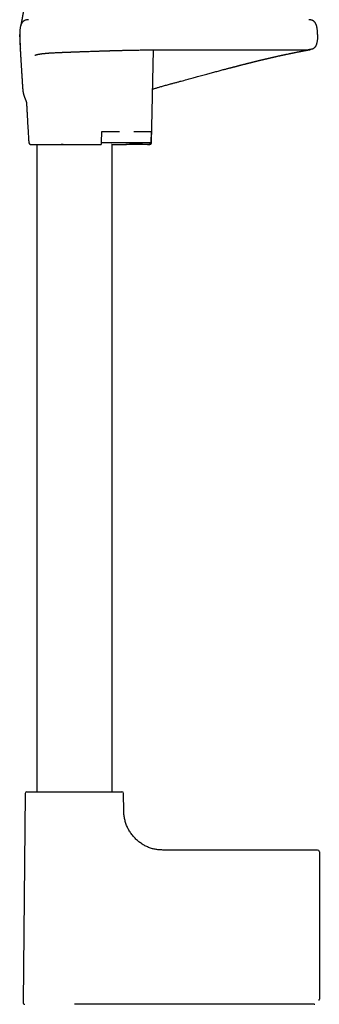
# Model space of a CAD drawing. Header units: millimetres. Extents: x 8 to 969, y 12 to 2155.
# Tile 23 of 33: x 148 to 236, y 1389 to 1676. Entities that reach past the tile are written whole.
import ezdxf

# ---------------------------------------------------------------- set-up
doc = ezdxf.new("R2010")
doc.units = ezdxf.units.MM

msp = doc.modelspace()

# ---------------------------------------------------------------- linework, layer by layer
at = {"color": 7, "linetype": 'Continuous', "lineweight": 30}
for p, q in [((148.36, 1671.6), (148.36, 1671.41)), ((148.36, 1671.6), (148.37, 1671.6)), ((186.88, 1640.09), (187.48, 1667.17)), ((192.36, 1667.19), (232.64, 1667.19)), ((172.25, 1640.09), (172.39, 1643.39)), ((172.84, 1643.39), (177.55, 1643.39)), ((181.65, 1643.39), (186.37, 1643.39)), ((186.71, 1643.39), (186.7, 1640.09)), ((153.36, 1639.6), (153.36, 1450.79)), ((161.04, 1639.6), (170.38, 1639.6)), ((175.36, 1450.79), (175.36, 1639.6)), ((184.96, 1639.6), (179.36, 1639.6)), ((186.17, 1639.6), (184.96, 1639.6)), ((186.2, 1639.6), (186.17, 1639.6)), ((150, 1450.29), (149.36, 1389.3)), ((150, 1450.29), (149.36, 1389.3)), ((178.77, 1445.09), (178.72, 1450.29)), ((178.77, 1445.09), (178.72, 1450.29)), ((235.36, 1433.8), (190.17, 1433.8)), ((235.36, 1433.8), (190.17, 1433.8)), ((235.86, 1433.3), (235.86, 1419.27)), ((235.86, 1419.27), (235.86, 1390.3)), ((235.81, 1389.93), (235.81, 1389.93)), ((235.81, 1389.93), (235.81, 1389.93)), ((234.36, 1388.8), (164.36, 1388.8)), ((234.58, 1388.82), (234.58, 1388.82)), ((234.58, 1388.82), (234.58, 1388.82))]:
    msp.add_line(p, q, dxfattribs=at)
at = {"color": 7, "linetype": 'Continuous', "lineweight": 30, "flags": 128}
for points in [[(172.25, 1640.09), (174.66, 1640.09), (177.07, 1640.09), (179.48, 1640.09), (181.88, 1640.09), (184.29, 1640.09), (186.7, 1640.09)], [(175.23, 1639.6), (175.22, 1639.6), (175.25, 1639.6), (175.3, 1639.6), (175.37, 1639.6), (175.47, 1639.6), (175.61, 1639.6), (175.77, 1639.6), (175.96, 1639.6), (176.13, 1639.6), (176.31, 1639.6), (176.51, 1639.6), (176.73, 1639.6), (176.96, 1639.6), (177.21, 1639.6), (177.47, 1639.6), (177.74, 1639.6), (177.93, 1639.6), (178.12, 1639.6), (178.31, 1639.6), (178.51, 1639.6), (178.72, 1639.6), (178.92, 1639.6), (179.14, 1639.6), (179.35, 1639.6), (179.57, 1639.6), (179.79, 1639.61), (180, 1639.63), (180.22, 1639.67), (180.52, 1639.72), (180.82, 1639.77), (181.13, 1639.81), (181.45, 1639.84), (181.77, 1639.86), (182.21, 1639.87), (182.66, 1639.85), (183.12, 1639.82), (183.65, 1639.77), (184.18, 1639.72), (184.71, 1639.66), (185.22, 1639.62), (185.72, 1639.6), (186.16, 1639.6), (186.16, 1639.6)]]:
    msp.add_lwpolyline(points, dxfattribs=at)
at = {"color": 7, "linetype": 'Continuous', "lineweight": 30}
for centre, start, end in [((151.53, 1640.1), 183.8822, 270), ((150.5, 1450.29), 90, 179.4), ((178.22, 1450.29), 0.6, 90), ((235.36, 1433.3), 0, 90), ((149.86, 1389.3), 179.4, 270)]:
    msp.add_arc(centre, 0.5, start, end, dxfattribs=at)
for points, knots in [([(149.92, 1682.48), (149.92, 1682.45), (149.92, 1682.38), (149.91, 1682.3), (149.91, 1682.22), (149.9, 1682.16), (149.9, 1682.08), (149.89, 1682), (149.89, 1681.91), (149.88, 1681.82), (149.87, 1681.74), (149.86, 1681.66), (149.86, 1681.57), (149.85, 1681.48), (149.84, 1681.38), (149.83, 1681.29), (149.82, 1681.21), (149.81, 1681.13), (149.8, 1681.04), (149.79, 1680.95), (149.78, 1680.84), (149.77, 1680.74), (149.76, 1680.65), (149.75, 1680.56), (149.74, 1680.48), (149.73, 1680.4), (149.72, 1680.32), (149.71, 1680.23), (149.69, 1680.15), (149.69, 1680.09), (149.68, 1680.02), (149.67, 1679.96), (149.66, 1679.9), (149.65, 1679.83), (149.64, 1679.75), (149.63, 1679.67), (149.62, 1679.6), (149.61, 1679.54), (149.6, 1679.49), (149.59, 1679.44), (149.59, 1679.39), (149.58, 1679.35), (149.57, 1679.3), (149.56, 1679.24), (149.55, 1679.17), (149.54, 1679.09), (149.53, 1679.02), (149.52, 1678.95), (149.51, 1678.9), (149.51, 1678.85), (149.5, 1678.8), (149.49, 1678.75), (149.48, 1678.69), (149.47, 1678.63), (149.46, 1678.55), (149.45, 1678.48), (149.44, 1678.41), (149.43, 1678.35), (149.42, 1678.29), (149.41, 1678.23), (149.4, 1678.18), (149.39, 1678.12), (149.38, 1678.05), (149.37, 1677.98), (149.36, 1677.91), (149.34, 1677.83), (149.33, 1677.76), (149.32, 1677.69), (149.31, 1677.62), (149.3, 1677.56), (149.29, 1677.49), (149.27, 1677.4), (149.25, 1677.29), (149.23, 1677.18), (149.22, 1677.08), (149.2, 1677), (149.19, 1676.91), (149.17, 1676.82), (149.15, 1676.72), (149.14, 1676.62), (149.12, 1676.54), (149.11, 1676.47), (149.1, 1676.41), (149.09, 1676.35), (149.07, 1676.28), (149.06, 1676.18), (149.03, 1676.06), (149, 1675.91), (148.98, 1675.77), (148.95, 1675.64), (148.93, 1675.53), (148.91, 1675.42), (148.89, 1675.32), (148.87, 1675.23), (148.85, 1675.13), (148.84, 1675.05), (148.83, 1674.98), (148.81, 1674.92), (148.8, 1674.87), (148.8, 1674.83), (148.79, 1674.8), (148.78, 1674.76), (148.77, 1674.72), (148.76, 1674.67), (148.76, 1674.63), (148.74, 1674.58), (148.73, 1674.53), (148.72, 1674.47), (148.71, 1674.42), (148.7, 1674.37), (148.69, 1674.31), (148.68, 1674.27), (148.67, 1674.23), (148.67, 1674.21), (148.66, 1674.19), (148.66, 1674.18), (148.66, 1674.17), (148.66, 1674.17), (148.66, 1674.17), (148.66, 1674.17), (148.66, 1674.17), (148.66, 1674.17), (148.66, 1674.18), (148.66, 1674.18), (148.66, 1674.18), (148.66, 1674.18), (148.66, 1674.18), (148.66, 1674.18), (148.66, 1674.18), (148.66, 1674.18), (148.66, 1674.18), (148.66, 1674.18), (148.66, 1674.18), (148.66, 1674.18), (148.66, 1674.18), (148.66, 1674.18)], [0, 0, 0, 0, 0.005633, 0.010217, 0.013769, 0.017422, 0.021437, 0.025818, 0.031791, 0.036777, 0.041012, 0.045629, 0.050865, 0.056455, 0.062329, 0.068302, 0.073534, 0.077958, 0.082719, 0.089337, 0.096331, 0.102942, 0.10911, 0.114623, 0.119755, 0.124684, 0.130592, 0.136702, 0.14209, 0.146746, 0.150863, 0.155121, 0.159264, 0.164233, 0.170521, 0.176213, 0.181336, 0.185657, 0.189172, 0.192568, 0.195917, 0.199281, 0.202753, 0.207145, 0.212642, 0.218239, 0.223878, 0.228783, 0.23295, 0.236557, 0.240131, 0.243705, 0.247982, 0.253068, 0.258967, 0.265036, 0.270337, 0.275491, 0.279795, 0.284006, 0.288203, 0.292783, 0.29806, 0.304045, 0.309967, 0.315596, 0.321903, 0.327636, 0.332772, 0.337945, 0.343512, 0.349849, 0.360276, 0.370261, 0.377856, 0.384714, 0.391609, 0.399398, 0.408258, 0.418124, 0.424793, 0.430436, 0.435784, 0.441167, 0.446898, 0.453008, 0.468124, 0.483417, 0.496569, 0.509632, 0.522239, 0.534056, 0.544726, 0.555607, 0.56746, 0.58034, 0.587456, 0.594816, 0.602256, 0.608654, 0.61381, 0.617741, 0.624958, 0.633107, 0.642182, 0.652194, 0.663375, 0.675754, 0.689311, 0.70403, 0.719891, 0.736333, 0.752767, 0.769498, 0.786363, 0.802322, 0.816706, 0.830121, 0.842858, 0.855522, 0.868143, 0.880727, 0.895519, 0.90984, 0.923176, 0.935527, 0.941435, 0.947087, 0.952576, 0.958845, 0.966144, 0.974321, 0.983507, 0.99371, 1, 1, 1, 1]), ([(150.96, 1675.95), (150.92, 1675.95), (150.81, 1675.95), (150.6, 1675.93), (150.33, 1675.89), (150.07, 1675.82), (149.84, 1675.73), (149.65, 1675.62), (149.5, 1675.52), (149.35, 1675.4), (149.21, 1675.26), (149.08, 1675.11), (148.97, 1674.93), (148.87, 1674.74), (148.78, 1674.54), (148.68, 1674.27), (148.59, 1673.93), (148.51, 1673.53), (148.45, 1673.12), (148.41, 1672.75), (148.38, 1672.41), (148.37, 1672.12), (148.36, 1671.85), (148.36, 1671.68), (148.36, 1671.6)], [0, 0, 0, 0, 0.015761, 0.061729, 0.108491, 0.15576, 0.203435, 0.235513, 0.267935, 0.300867, 0.33454, 0.369239, 0.40527, 0.442743, 0.481619, 0.521767, 0.591506, 0.663058, 0.734967, 0.805618, 0.859137, 0.909963, 0.957215, 1, 1, 1, 1]), ([(235.35, 1671.6), (235.35, 1671.68), (235.35, 1671.86), (235.34, 1672.13), (235.33, 1672.43), (235.3, 1672.74), (235.27, 1673.06), (235.22, 1673.39), (235.17, 1673.71), (235.1, 1674.02), (235.01, 1674.3), (234.93, 1674.54), (234.84, 1674.74), (234.74, 1674.94), (234.62, 1675.11), (234.5, 1675.27), (234.36, 1675.4), (234.21, 1675.52), (234.05, 1675.63), (233.86, 1675.73), (233.63, 1675.82), (233.37, 1675.89), (233.11, 1675.93), (232.9, 1675.95), (232.78, 1675.95), (232.75, 1675.95)], [0, 0, 0, 0, 0.04366, 0.091944, 0.143906, 0.198614, 0.255156, 0.311622, 0.368208, 0.424165, 0.478814, 0.518991, 0.55789, 0.595382, 0.631428, 0.666144, 0.699838, 0.732795, 0.765245, 0.797353, 0.845076, 0.892392, 0.939195, 0.985196, 1, 1, 1, 1]), ([(148.37, 1670.97), (148.37, 1670.97), (148.37, 1670.97), (148.37, 1670.97), (148.37, 1670.98), (148.37, 1670.98), (148.37, 1670.98), (148.37, 1670.99), (148.37, 1670.99), (148.37, 1671), (148.37, 1671.01), (148.37, 1671.01), (148.37, 1671.02), (148.37, 1671.03), (148.37, 1671.04), (148.37, 1671.05), (148.37, 1671.06), (148.37, 1671.07), (148.37, 1671.08), (148.37, 1671.09), (148.36, 1671.1), (148.36, 1671.12), (148.36, 1671.13), (148.36, 1671.15), (148.36, 1671.17), (148.36, 1671.19), (148.36, 1671.22), (148.36, 1671.24), (148.36, 1671.27), (148.36, 1671.3), (148.36, 1671.33), (148.36, 1671.37), (148.36, 1671.41), (148.36, 1671.45), (148.36, 1671.5), (148.36, 1671.54), (148.36, 1671.58), (148.36, 1671.6)], [0, 0, 0, 0, 0.044616, 0.08729, 0.12802, 0.166808, 0.203653, 0.238555, 0.269684, 0.299085, 0.32676, 0.352708, 0.37693, 0.400732, 0.422593, 0.442512, 0.460489, 0.476525, 0.490621, 0.505314, 0.520275, 0.53577, 0.551799, 0.57297, 0.595006, 0.617906, 0.642161, 0.668281, 0.696268, 0.726122, 0.757842, 0.793076, 0.830359, 0.869693, 0.911077, 0.954513, 1, 1, 1, 1]), ([(148.37, 1671.6), (148.37, 1671.41), (148.37, 1671.05), (148.39, 1670.53), (148.41, 1670.04), (148.43, 1669.57), (148.46, 1669.14), (148.48, 1668.74), (148.5, 1668.37), (148.52, 1668.03), (148.54, 1667.74), (148.55, 1667.57), (148.56, 1667.5)], [0, 0, 0, 0, 0.1308356, 0.2545013, 0.371188, 0.4811284, 0.5845743, 0.681812, 0.7731767, 0.8590641, 0.9399463, 1, 1, 1, 1]), ([(235.35, 1671.6), (235.35, 1671.44), (235.35, 1671.12), (235.32, 1670.64), (235.29, 1670.19), (235.24, 1669.78), (235.18, 1669.43), (235.12, 1669.13), (235.04, 1668.86), (234.96, 1668.61), (234.86, 1668.38), (234.75, 1668.16), (234.6, 1667.95), (234.45, 1667.78), (234.29, 1667.64), (234.11, 1667.53), (233.93, 1667.43), (233.74, 1667.36), (233.52, 1667.3), (233.27, 1667.24), (232.99, 1667.21), (232.78, 1667.19), (232.66, 1667.2), (232.64, 1667.2)], [0, 0, 0, 0, 0.081361, 0.1613, 0.238604, 0.312086, 0.367343, 0.418852, 0.46615, 0.509369, 0.548962, 0.594067, 0.635203, 0.673336, 0.709399, 0.744229, 0.778524, 0.812811, 0.847444, 0.894387, 0.941986, 0.989895, 1, 1, 1, 1]), ([(148.37, 1670.94), (148.37, 1670.93), (148.37, 1670.85), (148.37, 1670.71), (148.38, 1670.54), (148.38, 1670.38), (148.39, 1670.26), (148.39, 1670.17), (148.39, 1670.1), (148.39, 1670.05), (148.4, 1669.99), (148.4, 1669.94), (148.4, 1669.88), (148.4, 1669.79), (148.41, 1669.68), (148.41, 1669.59), (148.42, 1669.5), (148.42, 1669.42), (148.42, 1669.33), (148.43, 1669.23), (148.43, 1669.13), (148.44, 1669.03), (148.44, 1668.94), (148.45, 1668.85), (148.45, 1668.75), (148.46, 1668.63), (148.46, 1668.49), (148.47, 1668.34), (148.48, 1668.19), (148.49, 1668.04), (148.5, 1667.84), (148.51, 1667.58), (148.52, 1667.3), (148.54, 1667.03), (148.55, 1666.76), (148.57, 1666.49), (148.58, 1666.22), (148.6, 1666), (148.61, 1665.83), (148.61, 1665.71), (148.62, 1665.57), (148.63, 1665.41), (148.64, 1665.23), (148.65, 1665.07), (148.66, 1664.93), (148.67, 1664.81), (148.67, 1664.7), (148.68, 1664.6), (148.68, 1664.49), (148.69, 1664.37), (148.7, 1664.24), (148.71, 1664.11), (148.71, 1663.99), (148.72, 1663.9), (148.73, 1663.81), (148.74, 1663.62), (148.75, 1663.36), (148.77, 1663.04), (148.79, 1662.73), (148.81, 1662.43), (148.83, 1662.12), (148.85, 1661.83), (148.87, 1661.53), (148.88, 1661.28), (148.9, 1661.06), (148.91, 1660.89), (148.92, 1660.7), (148.93, 1660.51), (148.94, 1660.32), (148.95, 1660.15), (148.96, 1660), (148.97, 1659.86), (148.98, 1659.74), (148.99, 1659.64), (148.99, 1659.56), (149, 1659.47), (149, 1659.38), (149.01, 1659.28), (149.02, 1659.19), (149.02, 1659.1), (149.03, 1659.02), (149.03, 1658.95), (149.04, 1658.87), (149.04, 1658.79), (149.05, 1658.7), (149.05, 1658.6), (149.06, 1658.49), (149.07, 1658.39), (149.07, 1658.28), (149.08, 1658.16), (149.09, 1658.03), (149.09, 1657.89), (149.1, 1657.75), (149.11, 1657.6), (149.12, 1657.45), (149.13, 1657.32), (149.13, 1657.21), (149.14, 1657.13), (149.14, 1657.06), (149.15, 1656.97), (149.16, 1656.83), (149.17, 1656.64), (149.19, 1656.41), (149.2, 1656.21), (149.21, 1656.04), (149.22, 1655.93), (149.23, 1655.84), (149.24, 1655.76), (149.25, 1655.67), (149.25, 1655.58), (149.26, 1655.48), (149.27, 1655.4), (149.28, 1655.32), (149.29, 1655.25), (149.3, 1655.17), (149.31, 1655.1), (149.32, 1655.04), (149.33, 1654.98), (149.34, 1654.92), (149.35, 1654.87), (149.35, 1654.84), (149.36, 1654.8), (149.37, 1654.77), (149.37, 1654.72), (149.39, 1654.65), (149.4, 1654.57), (149.42, 1654.48), (149.45, 1654.38), (149.47, 1654.28), (149.5, 1654.18), (149.53, 1654.07), (149.56, 1653.96), (149.59, 1653.85), (149.63, 1653.74), (149.66, 1653.63), (149.7, 1653.53), (149.73, 1653.43), (149.76, 1653.34), (149.8, 1653.26), (149.83, 1653.17), (149.86, 1653.08), (149.9, 1652.98), (149.95, 1652.86), (150, 1652.74), (150.05, 1652.62), (150.09, 1652.51), (150.13, 1652.41), (150.17, 1652.31), (150.21, 1652.22), (150.24, 1652.13), (150.27, 1652.04), (150.3, 1651.97), (150.31, 1651.92), (150.33, 1651.88), (150.34, 1651.84), (150.35, 1651.81), (150.35, 1651.78), (150.36, 1651.77), (150.36, 1651.75), (150.37, 1651.74), (150.37, 1651.73), (150.38, 1651.71), (150.38, 1651.7), (150.38, 1651.68), (150.38, 1651.68), (150.38, 1651.68), (150.38, 1651.68)], [0, 0, 0, 0, 0.00109, 0.007174, 0.012665, 0.017479, 0.021563, 0.02453, 0.026978, 0.03097, 0.035123, 0.039463, 0.044792, 0.050397, 0.055689, 0.060646, 0.064848, 0.068398, 0.074166, 0.079324, 0.084483, 0.089856, 0.094178, 0.098456, 0.102883, 0.108062, 0.114066, 0.120303, 0.125997, 0.131525, 0.137226, 0.148168, 0.159181, 0.167462, 0.175049, 0.185114, 0.193784, 0.20207, 0.205673, 0.209332, 0.213552, 0.218438, 0.223999, 0.22937, 0.233693, 0.236965, 0.240118, 0.242961, 0.246113, 0.249672, 0.25365, 0.257829, 0.261298, 0.264049, 0.266417, 0.269385, 0.279893, 0.289542, 0.297466, 0.306936, 0.315651, 0.323769, 0.332283, 0.340849, 0.345591, 0.350443, 0.355789, 0.361617, 0.366508, 0.371566, 0.376074, 0.379912, 0.383524, 0.386535, 0.389075, 0.391697, 0.395238, 0.398967, 0.402446, 0.406448, 0.409249, 0.412236, 0.415444, 0.418001, 0.421018, 0.424583, 0.427878, 0.43101, 0.433786, 0.437475, 0.441349, 0.445085, 0.449096, 0.453401, 0.457993, 0.462169, 0.464873, 0.467208, 0.469268, 0.471697, 0.474861, 0.481791, 0.488588, 0.495008, 0.499362, 0.503055, 0.505243, 0.507796, 0.510913, 0.516052, 0.520563, 0.525359, 0.530262, 0.535056, 0.540008, 0.545617, 0.550502, 0.555668, 0.560307, 0.564283, 0.567598, 0.570254, 0.572742, 0.578042, 0.584297, 0.591512, 0.602305, 0.613097, 0.623771, 0.634328, 0.646754, 0.659161, 0.671621, 0.684151, 0.696713, 0.708706, 0.71995, 0.730447, 0.740306, 0.749844, 0.76029, 0.771729, 0.7859, 0.800688, 0.815912, 0.830591, 0.844081, 0.856982, 0.870034, 0.883433, 0.897173, 0.911264, 0.918846, 0.926524, 0.934271, 0.941406, 0.947625, 0.951871, 0.955675, 0.959725, 0.964128, 0.968876, 0.977132, 0.986023, 0.995293, 1, 1, 1, 1]), ([(152.74, 1665.56), (152.74, 1665.56), (152.74, 1665.56), (152.74, 1665.56), (152.75, 1665.57), (152.76, 1665.57), (152.76, 1665.57), (152.78, 1665.58), (152.79, 1665.59), (152.81, 1665.6), (152.83, 1665.61), (152.85, 1665.61), (152.87, 1665.62), (152.89, 1665.63), (152.91, 1665.64), (152.94, 1665.65), (152.97, 1665.66), (153, 1665.67), (153.04, 1665.68), (153.07, 1665.7), (153.12, 1665.71), (153.17, 1665.72), (153.22, 1665.74), (153.28, 1665.76), (153.35, 1665.77), (153.42, 1665.79), (153.49, 1665.81), (153.56, 1665.82), (153.63, 1665.84), (153.7, 1665.85), (153.77, 1665.87), (153.83, 1665.88), (153.9, 1665.89), (153.96, 1665.9), (154.01, 1665.91), (154.07, 1665.92), (154.13, 1665.93), (154.2, 1665.94), (154.27, 1665.95), (154.34, 1665.96), (154.4, 1665.97), (154.45, 1665.98), (154.5, 1665.99), (154.53, 1665.99), (154.55, 1666), (154.58, 1666), (154.61, 1666), (154.66, 1666.01), (154.72, 1666.02), (154.78, 1666.03), (154.87, 1666.04), (154.96, 1666.05), (155.05, 1666.06), (155.15, 1666.07), (155.23, 1666.08), (155.31, 1666.09), (155.39, 1666.1), (155.47, 1666.11), (155.55, 1666.11), (155.63, 1666.12), (155.73, 1666.13), (155.87, 1666.14), (156.04, 1666.16), (156.21, 1666.17), (156.38, 1666.19), (156.55, 1666.2), (156.72, 1666.21), (156.91, 1666.23), (157.19, 1666.25), (157.56, 1666.27), (158.04, 1666.3), (158.55, 1666.33), (158.95, 1666.35), (159.22, 1666.36), (159.35, 1666.36), (159.47, 1666.37), (159.56, 1666.37), (159.63, 1666.38), (159.67, 1666.38), (159.7, 1666.38), (159.74, 1666.38), (159.81, 1666.39), (159.89, 1666.39), (160.01, 1666.39), (160.14, 1666.4), (160.29, 1666.41), (160.44, 1666.41), (160.61, 1666.42), (160.77, 1666.43), (160.99, 1666.44), (161.26, 1666.45), (161.66, 1666.46), (162.14, 1666.48), (162.61, 1666.5), (162.98, 1666.51), (163.27, 1666.52), (163.56, 1666.54), (163.88, 1666.55), (164.22, 1666.56), (164.58, 1666.57), (164.96, 1666.59), (165.36, 1666.6), (165.79, 1666.62), (166.24, 1666.64), (166.72, 1666.65), (167.22, 1666.67), (167.75, 1666.69), (168.35, 1666.71), (169.02, 1666.73), (169.74, 1666.76), (170.44, 1666.78), (171.04, 1666.8), (171.55, 1666.82), (171.97, 1666.83), (172.38, 1666.84), (172.77, 1666.86), (173.08, 1666.87), (173.32, 1666.87), (173.49, 1666.88), (173.65, 1666.88), (173.81, 1666.89), (173.96, 1666.89), (174.1, 1666.9), (174.24, 1666.9), (174.35, 1666.9), (174.43, 1666.91), (174.48, 1666.91), (174.51, 1666.91), (174.54, 1666.91), (174.58, 1666.91), (174.64, 1666.91), (174.73, 1666.92), (174.84, 1666.92), (174.99, 1666.92), (175.16, 1666.93), (175.36, 1666.93), (175.59, 1666.94), (175.84, 1666.95), (176.13, 1666.95), (176.46, 1666.96), (176.81, 1666.97), (177.19, 1666.98), (177.6, 1666.99), (178.05, 1667), (178.54, 1667.02), (179.09, 1667.03), (179.69, 1667.04), (180.33, 1667.06), (181.01, 1667.07), (181.7, 1667.08), (182.41, 1667.1), (183.13, 1667.11), (183.89, 1667.12), (184.68, 1667.14), (185.5, 1667.15), (186.36, 1667.16), (187.23, 1667.17), (188.1, 1667.18), (188.98, 1667.18), (189.88, 1667.19), (190.81, 1667.19), (191.64, 1667.19), (192.16, 1667.19), (192.36, 1667.19)], [0, 0, 0, 0, 0.003755, 0.007299, 0.010837, 0.014377, 0.017943, 0.021541, 0.025321, 0.029557, 0.034257, 0.038472, 0.042239, 0.045487, 0.048319, 0.051431, 0.054957, 0.059558, 0.063975, 0.068064, 0.071835, 0.077183, 0.08267, 0.088196, 0.093633, 0.09925, 0.104367, 0.109818, 0.114969, 0.119663, 0.124085, 0.128777, 0.132648, 0.136284, 0.139554, 0.142706, 0.146387, 0.150632, 0.154609, 0.15838, 0.161863, 0.165056, 0.166884, 0.168485, 0.169855, 0.171069, 0.172593, 0.175049, 0.178118, 0.181592, 0.184963, 0.190003, 0.194707, 0.199063, 0.202994, 0.206539, 0.210017, 0.213497, 0.216978, 0.220467, 0.223982, 0.230461, 0.237696, 0.244718, 0.251203, 0.257538, 0.263975, 0.270852, 0.278172, 0.293503, 0.309173, 0.325152, 0.341378, 0.345414, 0.34942, 0.352878, 0.355637, 0.357314, 0.35856, 0.359379, 0.360154, 0.362026, 0.364525, 0.367649, 0.371399, 0.375418, 0.379899, 0.384405, 0.388863, 0.393273, 0.401796, 0.410134, 0.424563, 0.438402, 0.445235, 0.451964, 0.459016, 0.466491, 0.474389, 0.48271, 0.491453, 0.500619, 0.510208, 0.520221, 0.530656, 0.541513, 0.552794, 0.564282, 0.579592, 0.594309, 0.608433, 0.621964, 0.630415, 0.638617, 0.64657, 0.654176, 0.661305, 0.664631, 0.667842, 0.670937, 0.673917, 0.676782, 0.679532, 0.682166, 0.68447, 0.685945, 0.686858, 0.687232, 0.687623, 0.688267, 0.689494, 0.691155, 0.693249, 0.695976, 0.699201, 0.702924, 0.707146, 0.711866, 0.717265, 0.723197, 0.72966, 0.736655, 0.744182, 0.752241, 0.760832, 0.770896, 0.781604, 0.792956, 0.804952, 0.817593, 0.829644, 0.842228, 0.855344, 0.868995, 0.883178, 0.897896, 0.913147, 0.927597, 0.942496, 0.957844, 0.973642, 0.989891, 1, 1, 1, 1]), ([(192.36, 1657.2), (192.49, 1657.23), (192.93, 1657.35), (193.68, 1657.55), (194.59, 1657.8), (195.47, 1658.03), (196.32, 1658.26), (197.13, 1658.48), (197.89, 1658.69), (198.62, 1658.89), (199.32, 1659.08), (200, 1659.26), (200.71, 1659.46), (201.45, 1659.66), (202.22, 1659.87), (202.96, 1660.07), (203.67, 1660.26), (204.35, 1660.45), (205, 1660.62), (205.65, 1660.8), (206.29, 1660.97), (206.92, 1661.14), (207.52, 1661.3), (208.05, 1661.44), (208.52, 1661.56), (208.92, 1661.67), (209.31, 1661.77), (209.66, 1661.86), (209.98, 1661.94), (210.26, 1662.02), (210.51, 1662.08), (210.73, 1662.14), (210.92, 1662.19), (211.07, 1662.23), (211.2, 1662.26), (211.32, 1662.29), (211.42, 1662.32), (211.5, 1662.34), (211.54, 1662.35), (211.57, 1662.36), (211.61, 1662.37), (211.68, 1662.39), (211.77, 1662.41), (211.89, 1662.44), (212.01, 1662.47), (212.14, 1662.51), (212.27, 1662.54), (212.4, 1662.57), (212.58, 1662.62), (212.8, 1662.68), (213.07, 1662.74), (213.35, 1662.82), (213.66, 1662.89), (213.99, 1662.98), (214.28, 1663.05), (214.51, 1663.11), (214.67, 1663.15), (214.84, 1663.19), (215.02, 1663.24), (215.2, 1663.28), (215.39, 1663.33), (215.56, 1663.37), (215.72, 1663.41), (215.85, 1663.45), (215.96, 1663.47), (216.05, 1663.5), (216.13, 1663.52), (216.2, 1663.53), (216.25, 1663.54), (216.3, 1663.56), (216.38, 1663.58), (216.49, 1663.61), (216.63, 1663.64), (216.79, 1663.68), (216.99, 1663.73), (217.22, 1663.79), (217.46, 1663.84), (217.65, 1663.89), (217.82, 1663.93), (218.01, 1663.98), (218.22, 1664.03), (218.42, 1664.08), (218.63, 1664.13), (218.81, 1664.17), (218.99, 1664.22), (219.14, 1664.25), (219.29, 1664.29), (219.42, 1664.32), (219.55, 1664.35), (219.67, 1664.38), (219.78, 1664.41), (219.9, 1664.43), (220.02, 1664.46), (220.16, 1664.5), (220.31, 1664.53), (220.49, 1664.57), (220.67, 1664.62), (220.88, 1664.67), (221.1, 1664.72), (221.34, 1664.77), (221.58, 1664.83), (221.82, 1664.89), (222.04, 1664.94), (222.21, 1664.98), (222.33, 1665), (222.42, 1665.02), (222.49, 1665.04), (222.54, 1665.05), (222.58, 1665.06), (222.63, 1665.07), (222.7, 1665.09), (222.77, 1665.1), (222.86, 1665.12), (222.97, 1665.15), (223.09, 1665.18), (223.21, 1665.21), (223.44, 1665.26), (223.76, 1665.33), (224.11, 1665.41), (224.4, 1665.47), (224.63, 1665.52), (224.81, 1665.56), (224.94, 1665.59), (225.02, 1665.61), (225.09, 1665.62), (225.15, 1665.63), (225.21, 1665.65), (225.29, 1665.67), (225.39, 1665.69), (225.52, 1665.71), (225.66, 1665.74), (225.81, 1665.78), (225.98, 1665.81), (226.14, 1665.85), (226.45, 1665.91), (226.73, 1665.97), (226.99, 1666.03), (227.09, 1666.05), (227.17, 1666.07), (227.24, 1666.08), (227.3, 1666.09), (227.35, 1666.1), (227.38, 1666.11), (227.42, 1666.12), (227.45, 1666.12), (227.5, 1666.13), (227.55, 1666.14), (227.64, 1666.16), (227.74, 1666.18), (227.86, 1666.21), (227.99, 1666.23), (228.14, 1666.26), (228.3, 1666.3), (228.47, 1666.33), (228.68, 1666.37), (228.93, 1666.42), (229.21, 1666.48), (229.44, 1666.52), (229.6, 1666.56), (229.72, 1666.58), (229.83, 1666.6), (229.93, 1666.62), (230.02, 1666.64), (230.1, 1666.65), (230.16, 1666.66), (230.21, 1666.67), (230.25, 1666.68), (230.3, 1666.69), (230.34, 1666.7), (230.4, 1666.71), (230.45, 1666.72), (230.52, 1666.74), (230.61, 1666.75), (230.71, 1666.77), (230.81, 1666.79), (230.93, 1666.81), (231.07, 1666.84), (231.22, 1666.87), (231.37, 1666.9), (231.51, 1666.92), (231.65, 1666.95), (231.79, 1666.98), (231.91, 1667), (232.02, 1667.02), (232.12, 1667.04), (232.21, 1667.05), (232.29, 1667.07), (232.37, 1667.08), (232.46, 1667.1), (232.57, 1667.12), (232.68, 1667.14), (232.77, 1667.16), (232.83, 1667.17), (232.88, 1667.18), (232.93, 1667.19), (232.98, 1667.19), (233.03, 1667.2), (233.08, 1667.21), (233.13, 1667.22), (233.18, 1667.23), (233.22, 1667.24), (233.26, 1667.24), (233.29, 1667.25), (233.31, 1667.25), (233.32, 1667.25), (233.32, 1667.25)], [0, 0, 0, 0, 0.006191, 0.021315, 0.035928, 0.050049, 0.063694, 0.076883, 0.088915, 0.100568, 0.111857, 0.122792, 0.133387, 0.146426, 0.158957, 0.171013, 0.182619, 0.193788, 0.204534, 0.214868, 0.2259, 0.236442, 0.246502, 0.25609, 0.263298, 0.270222, 0.276866, 0.283155, 0.288397, 0.293182, 0.297511, 0.301387, 0.304812, 0.307323, 0.309523, 0.311412, 0.313541, 0.31506, 0.31549, 0.315845, 0.316516, 0.317656, 0.319303, 0.321433, 0.323732, 0.326033, 0.328334, 0.330635, 0.332937, 0.337735, 0.342537, 0.347447, 0.352903, 0.358954, 0.365598, 0.368566, 0.371638, 0.374815, 0.378096, 0.381482, 0.384973, 0.38835, 0.391357, 0.393742, 0.395828, 0.397615, 0.399105, 0.400295, 0.401188, 0.401946, 0.403495, 0.405651, 0.408412, 0.411503, 0.414489, 0.420031, 0.425143, 0.428255, 0.431607, 0.43533, 0.439424, 0.44389, 0.44766, 0.451587, 0.455188, 0.458375, 0.461146, 0.464081, 0.466638, 0.469025, 0.471302, 0.473719, 0.476309, 0.47907, 0.482509, 0.486183, 0.490129, 0.494522, 0.499386, 0.504725, 0.509819, 0.515285, 0.521127, 0.524403, 0.527095, 0.529199, 0.530715, 0.531617, 0.532569, 0.533773, 0.535229, 0.536937, 0.538899, 0.541537, 0.544501, 0.547501, 0.55046, 0.560695, 0.570405, 0.576546, 0.582343, 0.587793, 0.590213, 0.592321, 0.594076, 0.595477, 0.596756, 0.598997, 0.601749, 0.605012, 0.608789, 0.61308, 0.617586, 0.622123, 0.626689, 0.643001, 0.646239, 0.649208, 0.651776, 0.653942, 0.655587, 0.656885, 0.657869, 0.658879, 0.660008, 0.661255, 0.662621, 0.665433, 0.668645, 0.672259, 0.676579, 0.681363, 0.686615, 0.692141, 0.697781, 0.707437, 0.717413, 0.727711, 0.731846, 0.73603, 0.740265, 0.744335, 0.747924, 0.75103, 0.753326, 0.755257, 0.756948, 0.758775, 0.760764, 0.762914, 0.765227, 0.767701, 0.771909, 0.776327, 0.780886, 0.785585, 0.792544, 0.799793, 0.807334, 0.815017, 0.822356, 0.830095, 0.837354, 0.844131, 0.850422, 0.856226, 0.861712, 0.867362, 0.873205, 0.882291, 0.891813, 0.901773, 0.906621, 0.91163, 0.91699, 0.922717, 0.928813, 0.936054, 0.943761, 0.951937, 0.960585, 0.96971, 0.979317, 0.989412, 1, 1, 1, 1]), ([(187.22, 1655.71), (187.27, 1655.72), (187.45, 1655.79), (187.77, 1655.89), (188.19, 1656.02), (188.62, 1656.15), (189.09, 1656.29), (189.58, 1656.43), (190.1, 1656.58), (190.65, 1656.73), (191.24, 1656.89), (191.81, 1657.05), (192.19, 1657.15), (192.36, 1657.2)], [0, 0, 0, 0, 0.026127, 0.108634, 0.187941, 0.272575, 0.362787, 0.458838, 0.560997, 0.667532, 0.780451, 0.89996, 1, 1, 1, 1]), ([(150.35, 1651.79), (150.36, 1651.6), (150.39, 1651.01), (150.45, 1650.04), (150.51, 1648.89), (150.57, 1647.75), (150.63, 1646.64), (150.69, 1645.6), (150.74, 1644.64), (150.8, 1643.75), (150.85, 1642.89), (150.89, 1642.12), (150.94, 1641.44), (150.97, 1640.85), (151, 1640.4), (151.02, 1640.13), (151.03, 1640.06)], [0, 0, 0, 0, 0.0488459, 0.1491505, 0.2480058, 0.3450244, 0.4398192, 0.5320029, 0.6106574, 0.6867264, 0.759946, 0.8300526, 0.8827807, 0.9332963, 0.9814716, 1, 1, 1, 1]), ([(172.13, 1639.6), (172.15, 1639.6), (172.18, 1639.6), (172.22, 1639.63), (172.24, 1639.68), (172.26, 1639.74), (172.28, 1639.81), (172.28, 1639.9), (172.27, 1639.99), (172.26, 1640.05), (172.25, 1640.09)], [0, 0, 0, 0, 0.124423, 0.249936, 0.375795, 0.501558, 0.626474, 0.750195, 0.874125, 1, 1, 1, 1]), ([(186.7, 1640.09), (186.69, 1640.05), (186.68, 1639.99), (186.65, 1639.9), (186.6, 1639.81), (186.53, 1639.74), (186.46, 1639.67), (186.37, 1639.63), (186.28, 1639.6), (186.23, 1639.6), (186.2, 1639.6)], [0, 0, 0, 0, 0.125137, 0.248758, 0.37301, 0.49891, 0.625538, 0.751727, 0.876908, 1, 1, 1, 1]), ([(186.49, 1639.61), (186.5, 1639.61), (186.54, 1639.62), (186.6, 1639.64), (186.67, 1639.68), (186.73, 1639.74), (186.79, 1639.81), (186.84, 1639.9), (186.87, 1639.99), (186.88, 1640.06), (186.88, 1640.09)], [0, 0, 0, 0, 0.053318, 0.164701, 0.2863, 0.417649, 0.557356, 0.703091, 0.851782, 1, 1, 1, 1]), ([(151.53, 1639.6), (151.53, 1639.6), (151.53, 1639.6), (151.55, 1639.6), (151.59, 1639.6), (151.65, 1639.6), (151.74, 1639.6), (151.86, 1639.6), (151.99, 1639.6), (152.15, 1639.6), (152.34, 1639.6), (152.55, 1639.6), (152.78, 1639.6), (153.05, 1639.6), (153.37, 1639.6), (153.74, 1639.6), (154.13, 1639.6), (154.56, 1639.6), (154.99, 1639.6), (155.41, 1639.6), (155.81, 1639.6), (156.24, 1639.6), (156.67, 1639.6), (157.13, 1639.6), (157.56, 1639.6), (157.98, 1639.6), (158.37, 1639.6), (158.78, 1639.6), (159.18, 1639.6), (159.6, 1639.6), (160.02, 1639.6), (160.3, 1639.6), (160.45, 1639.6)], [0, 0, 0, 0, 0.014743, 0.0479, 0.080994, 0.114086, 0.147232, 0.180491, 0.215319, 0.250011, 0.284631, 0.319249, 0.353929, 0.38874, 0.431006, 0.473088, 0.515104, 0.557176, 0.599421, 0.633849, 0.668144, 0.70237, 0.736593, 0.770876, 0.805286, 0.833192, 0.861011, 0.888777, 0.916525, 0.944288, 0.972102, 1, 1, 1, 1]), ([(160.42, 1639.6), (160.46, 1639.6), (160.55, 1639.6), (160.69, 1639.6), (160.85, 1639.6), (160.95, 1639.6), (161.01, 1639.6)], [0, 0, 0, 0, 0.207834, 0.440737, 0.703293, 1, 1, 1, 1]), ([(161.04, 1639.6), (161, 1639.6), (160.91, 1639.6), (160.77, 1639.6), (160.61, 1639.6), (160.5, 1639.6), (160.45, 1639.6)], [0, 0, 0, 0, 0.251873, 0.500271, 0.748532, 1, 1, 1, 1]), ([(170.38, 1639.6), (170.44, 1639.6), (170.56, 1639.6), (170.77, 1639.6), (170.99, 1639.6), (171.23, 1639.6), (171.46, 1639.6), (171.69, 1639.6), (171.92, 1639.6), (172.06, 1639.6), (172.13, 1639.6)], [0, 0, 0, 0, 0.127982, 0.254801, 0.38049, 0.505258, 0.628545, 0.752383, 0.875967, 1, 1, 1, 1]), ([(186.21, 1639.6), (186.23, 1639.6), (186.29, 1639.6), (186.37, 1639.6), (186.4, 1639.6), (186.41, 1639.6)], [0, 0, 0, 0, 0.182692, 0.591191, 1, 1, 1, 1]), ([(186.38, 1639.6), (186.38, 1639.6), (186.38, 1639.6), (186.36, 1639.6), (186.34, 1639.6), (186.3, 1639.6), (186.26, 1639.6), (186.22, 1639.6), (186.21, 1639.6)], [0, 0, 0, 0, 0.1401418, 0.3213028, 0.5020674, 0.6837485, 0.8676392, 1, 1, 1, 1]), ([(186.23, 1639.6), (186.28, 1639.6), (186.36, 1639.6), (186.43, 1639.6), (186.48, 1639.61), (186.49, 1639.61), (186.49, 1639.61), (186.49, 1639.61)], [0, 0, 0, 0, 0.264098, 0.531914, 0.71265, 0.895068, 1, 1, 1, 1]), ([(150.5, 1450.79), (150.5, 1450.79), (150.51, 1450.79), (150.53, 1450.79), (150.57, 1450.79), (150.63, 1450.79), (150.7, 1450.79), (150.79, 1450.79), (150.9, 1450.79), (151.02, 1450.79), (151.16, 1450.79), (151.31, 1450.79), (151.48, 1450.79), (151.69, 1450.79), (151.93, 1450.79), (152.18, 1450.79), (152.46, 1450.79), (152.79, 1450.79), (153.16, 1450.79), (153.6, 1450.79), (154.06, 1450.79), (154.52, 1450.79), (154.97, 1450.79), (155.4, 1450.79), (155.84, 1450.79), (156.3, 1450.79), (156.75, 1450.79), (157.17, 1450.79), (157.57, 1450.79), (157.98, 1450.79), (158.4, 1450.79), (158.83, 1450.79), (159.27, 1450.79), (159.73, 1450.79), (160.2, 1450.79), (160.68, 1450.79), (161.17, 1450.79), (161.66, 1450.79), (162.22, 1450.79), (162.87, 1450.79), (163.62, 1450.79), (164.27, 1450.79), (164.83, 1450.79), (165.31, 1450.79), (165.78, 1450.79), (166.25, 1450.79), (166.72, 1450.79), (167.19, 1450.79), (167.66, 1450.79), (168.12, 1450.79), (168.57, 1450.79), (169.02, 1450.79), (169.49, 1450.79), (169.98, 1450.79), (170.48, 1450.79), (170.98, 1450.79), (171.47, 1450.79), (171.99, 1450.79), (172.53, 1450.79), (173.1, 1450.79), (173.64, 1450.79), (174.13, 1450.79), (174.56, 1450.79), (174.93, 1450.79), (175.29, 1450.79), (175.64, 1450.79), (175.94, 1450.79), (176.21, 1450.79), (176.44, 1450.79), (176.66, 1450.79), (176.87, 1450.79), (177.07, 1450.79), (177.25, 1450.79), (177.42, 1450.79), (177.58, 1450.79), (177.72, 1450.79), (177.85, 1450.79), (177.95, 1450.79), (178.05, 1450.79), (178.14, 1450.79), (178.2, 1450.79), (178.21, 1450.79), (178.22, 1450.79)], [0, 0, 0, 0, 0.010886, 0.021752, 0.03261, 0.043473, 0.054354, 0.065669, 0.076535, 0.087387, 0.098239, 0.109103, 0.119992, 0.132873, 0.145725, 0.158568, 0.171424, 0.184313, 0.200752, 0.21715, 0.233552, 0.25, 0.263157, 0.276281, 0.289397, 0.302526, 0.31569, 0.326427, 0.337141, 0.347845, 0.35855, 0.369268, 0.380012, 0.391552, 0.403069, 0.414578, 0.426092, 0.437629, 0.448757, 0.465832, 0.482897, 0.5, 0.510884, 0.521749, 0.532607, 0.543471, 0.554353, 0.565669, 0.576535, 0.587387, 0.598239, 0.609103, 0.619992, 0.632873, 0.645725, 0.658568, 0.671424, 0.684313, 0.700752, 0.71715, 0.733552, 0.75, 0.763157, 0.776281, 0.789397, 0.802526, 0.81569, 0.826427, 0.837141, 0.847845, 0.85855, 0.869268, 0.880012, 0.891552, 0.903069, 0.914578, 0.926092, 0.937629, 0.948759, 0.965835, 0.982899, 1, 1, 1, 1]), ([(150.5, 1450.79), (150.5, 1450.79), (150.51, 1450.79), (150.53, 1450.79), (150.57, 1450.79), (150.63, 1450.79), (150.7, 1450.79), (150.79, 1450.79), (150.9, 1450.79), (151.02, 1450.79), (151.16, 1450.79), (151.31, 1450.79), (151.48, 1450.79), (151.69, 1450.79), (151.93, 1450.79), (152.18, 1450.79), (152.46, 1450.79), (152.79, 1450.79), (153.16, 1450.79), (153.6, 1450.79), (154.06, 1450.79), (154.52, 1450.79), (154.97, 1450.79), (155.4, 1450.79), (155.84, 1450.79), (156.3, 1450.79), (156.75, 1450.79), (157.17, 1450.79), (157.57, 1450.79), (157.98, 1450.79), (158.4, 1450.79), (158.83, 1450.79), (159.27, 1450.79), (159.73, 1450.79), (160.2, 1450.79), (160.68, 1450.79), (161.17, 1450.79), (161.66, 1450.79), (162.22, 1450.79), (162.87, 1450.79), (163.62, 1450.79), (164.27, 1450.79), (164.83, 1450.79), (165.31, 1450.79), (165.78, 1450.79), (166.25, 1450.79), (166.72, 1450.79), (167.19, 1450.79), (167.66, 1450.79), (168.12, 1450.79), (168.57, 1450.79), (169.02, 1450.79), (169.49, 1450.79), (169.98, 1450.79), (170.48, 1450.79), (170.98, 1450.79), (171.47, 1450.79), (171.99, 1450.79), (172.53, 1450.79), (173.1, 1450.79), (173.64, 1450.79), (174.13, 1450.79), (174.56, 1450.79), (174.93, 1450.79), (175.29, 1450.79), (175.64, 1450.79), (175.94, 1450.79), (176.21, 1450.79), (176.44, 1450.79), (176.66, 1450.79), (176.87, 1450.79), (177.07, 1450.79), (177.25, 1450.79), (177.42, 1450.79), (177.58, 1450.79), (177.72, 1450.79), (177.85, 1450.79), (177.95, 1450.79), (178.05, 1450.79), (178.14, 1450.79), (178.2, 1450.79), (178.21, 1450.79), (178.22, 1450.79)], [0, 0, 0, 0, 0.010886, 0.021752, 0.03261, 0.043473, 0.054354, 0.065669, 0.076535, 0.087387, 0.098239, 0.109103, 0.119992, 0.132873, 0.145725, 0.158568, 0.171424, 0.184313, 0.200752, 0.21715, 0.233552, 0.25, 0.263157, 0.276281, 0.289397, 0.302526, 0.31569, 0.326427, 0.337141, 0.347845, 0.35855, 0.369268, 0.380012, 0.391552, 0.403069, 0.414578, 0.426092, 0.437629, 0.448757, 0.465832, 0.482897, 0.5, 0.510884, 0.521749, 0.532607, 0.543471, 0.554353, 0.565669, 0.576535, 0.587387, 0.598239, 0.609103, 0.619992, 0.632873, 0.645725, 0.658568, 0.671424, 0.684313, 0.700752, 0.71715, 0.733552, 0.75, 0.763157, 0.776281, 0.789397, 0.802526, 0.81569, 0.826427, 0.837141, 0.847845, 0.85855, 0.869268, 0.880012, 0.891552, 0.903069, 0.914578, 0.926092, 0.937629, 0.948759, 0.965835, 0.982899, 1, 1, 1, 1]), ([(190.17, 1433.8), (189.98, 1433.8), (189.59, 1433.81), (189.01, 1433.85), (188.45, 1433.91), (187.91, 1434), (187.38, 1434.12), (186.84, 1434.26), (186.28, 1434.45), (185.72, 1434.67), (185.18, 1434.92), (184.66, 1435.2), (184.15, 1435.51), (183.66, 1435.84), (183.19, 1436.2), (182.73, 1436.59), (182.3, 1436.99), (181.88, 1437.42), (181.49, 1437.86), (181.11, 1438.33), (180.75, 1438.81), (180.42, 1439.32), (180.12, 1439.84), (179.84, 1440.39), (179.59, 1440.95), (179.37, 1441.52), (179.19, 1442.09), (179.05, 1442.66), (178.93, 1443.24), (178.84, 1443.84), (178.79, 1444.46), (178.78, 1444.87), (178.77, 1445.09)], [0, 0, 0, 0, 0.033356, 0.065821, 0.097482, 0.128424, 0.158727, 0.188474, 0.222923, 0.256826, 0.290297, 0.323438, 0.357013, 0.390431, 0.423767, 0.457085, 0.490439, 0.523867, 0.557385, 0.591005, 0.624748, 0.658645, 0.692735, 0.727067, 0.761703, 0.796712, 0.8292, 0.862139, 0.895604, 0.929677, 0.964445, 1, 1, 1, 1]), ([(190.17, 1433.8), (189.98, 1433.8), (189.59, 1433.81), (189.01, 1433.85), (188.45, 1433.91), (187.91, 1434), (187.38, 1434.12), (186.84, 1434.26), (186.28, 1434.45), (185.72, 1434.67), (185.18, 1434.92), (184.66, 1435.2), (184.15, 1435.51), (183.66, 1435.84), (183.19, 1436.2), (182.73, 1436.59), (182.3, 1436.99), (181.88, 1437.42), (181.49, 1437.86), (181.11, 1438.33), (180.75, 1438.81), (180.42, 1439.32), (180.12, 1439.84), (179.84, 1440.39), (179.59, 1440.95), (179.37, 1441.52), (179.19, 1442.09), (179.05, 1442.66), (178.93, 1443.24), (178.84, 1443.84), (178.79, 1444.46), (178.78, 1444.87), (178.77, 1445.09)], [0, 0, 0, 0, 0.033356, 0.065821, 0.097482, 0.128424, 0.158727, 0.188474, 0.222923, 0.256826, 0.290297, 0.323438, 0.357013, 0.390431, 0.423767, 0.457085, 0.490439, 0.523867, 0.557385, 0.591005, 0.624748, 0.658645, 0.692735, 0.727067, 0.761703, 0.796712, 0.8292, 0.862139, 0.895604, 0.929677, 0.964445, 1, 1, 1, 1]), ([(235.81, 1389.93), (235.82, 1389.99), (235.84, 1390.11), (235.85, 1390.23), (235.86, 1390.3)], [0, 0, 0, 0, 0.465505, 1, 1, 1, 1]), ([(235.81, 1389.93), (235.82, 1389.99), (235.84, 1390.11), (235.85, 1390.23), (235.86, 1390.3)], [0, 0, 0, 0, 0.465505, 1, 1, 1, 1]), ([(234.36, 1388.8), (234.42, 1388.8), (234.5, 1388.8), (234.57, 1388.82), (234.58, 1388.82)], [0, 0, 0, 0, 0.889169, 1, 1, 1, 1]), ([(234.36, 1388.8), (234.42, 1388.8), (234.5, 1388.8), (234.57, 1388.82), (234.58, 1388.82)], [0, 0, 0, 0, 0.889169, 1, 1, 1, 1])]:
    msp.add_open_spline(points, degree=3, knots=knots, dxfattribs=at)
for points in [[(172.39, 1643.39), (172.47, 1643.39), (172.63, 1643.39), (172.77, 1643.39), (172.84, 1643.39)], [(186.37, 1643.39), (186.43, 1643.39), (186.56, 1643.39), (186.66, 1643.39), (186.71, 1643.39)]]:
    msp.add_open_spline(points, degree=3, dxfattribs=at)

doc.saveas('drawing.dxf')
